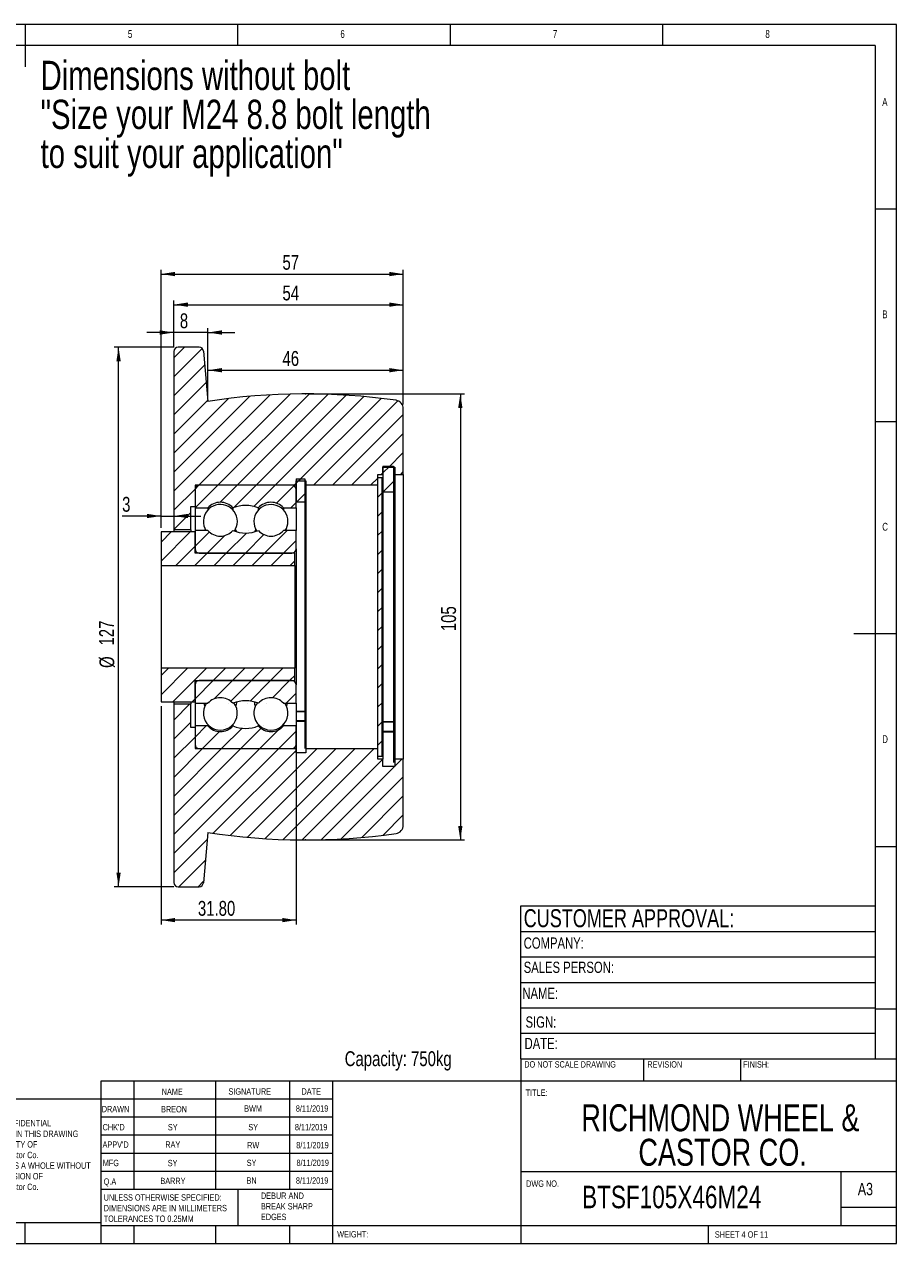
# Model space of a CAD drawing. Header units: millimetres. Extents: x 5 to 416, y 5 to 292.
# Tile 2 of 2: x 210 to 416, y 5 to 292. Entities that reach past the tile are written whole.
import ezdxf

# ---------------------------------------------------------------- set-up
doc = ezdxf.new("R2010")
doc.units = ezdxf.units.MM
doc.header["$PDSIZE"] = -1
doc.styles.add('SLDTEXTSTYLE0', font='TXT', dxfattribs={"width": 0.75})
doc.styles.add('SLDTEXTSTYLE1', font='TXT', dxfattribs={"width": 0.692308})
doc.dimstyles.new('SLDDIMSTYLE0', dxfattribs={"dimtxt": 3.5, "dimasz": 3.302, "dimexe": 0, "dimexo": 0.0625, "dimgap": 0.875, "dimtad": 1, "dimrnd": 1e-09, "dimzin": 12, "dimdsep": 46, "dimtxsty": 'SLDTEXTSTYLE0', "dimsah": 1, "dimcen": 0.09, "dimadec": 0, "dimazin": 3, "dimtfac": 1, "dimtofl": 0, "dimtmove": 0, "dimatfit": 3, "dimfxl": 0, "dimfrac": 2, "dimtolj": 1, "dimtzin": 12, "dimarcsym": 0})
doc.dimstyles.new('SLDDIMSTYLE1', dxfattribs={"dimtxt": 3.5, "dimasz": 3.302, "dimexe": 0, "dimexo": 0.0625, "dimgap": 0.875, "dimtad": 1, "dimrnd": 1e-09, "dimzin": 12, "dimdsep": 46, "dimtxsty": 'SLDTEXTSTYLE0', "dimsah": 1, "dimcen": 0.09, "dimadec": 0, "dimazin": 3, "dimtfac": 1, "dimtmove": 0, "dimatfit": 0, "dimfxl": 0, "dimfrac": 2, "dimtolj": 1, "dimtzin": 12, "dimarcsym": 0})
doc.dimstyles.new('SLDDIMSTYLE2', dxfattribs={"dimtxt": 3.5, "dimasz": 3.302, "dimexe": 0, "dimexo": 0.0625, "dimgap": 0.875, "dimtad": 1, "dimrnd": 1e-09, "dimzin": 4, "dimdsep": 46, "dimtxsty": 'SLDTEXTSTYLE0', "dimsah": 1, "dimcen": 0.09, "dimadec": 0, "dimazin": 1, "dimtfac": 1, "dimtofl": 0, "dimtmove": 0, "dimatfit": 3, "dimfxl": 0, "dimfrac": 2, "dimtolj": 1, "dimtzin": 12, "dimarcsym": 0})

# ---------------------------------------------------------------- blocks, each defined once
blk = doc.blocks.new('SW_NOTE_1')
at = {"color": 0, "linetype": 'Continuous', "lineweight": 0, "char_height": 6.8792, "attachment_point": 1, "style": 'SLDTEXTSTYLE0'}
for s, insert in [('Dimensions without bolt', (0, 8.87)), ('"Size your M24 8.8 bolt length', (0, -0.3)), ('to suit your application"', (0, -9.48))]:
    blk.add_mtext(s, dxfattribs=dict(at, insert=insert))
blk = doc.blocks.new('SW_NOTE_2')
at = {"color": 0, "linetype": 'Continuous', "lineweight": 0, "char_height": 1.5, "attachment_point": 1, "style": 'SLDTEXTSTYLE0'}
for s, insert in [('DEBUR AND', (0, 1.93)), ('BREAK SHARP', (0, -0.57)), ('EDGES', (0, -3.07))]:
    blk.add_mtext(s, dxfattribs=dict(at, insert=insert))
blk = doc.blocks.new('SW_NOTE_3')
at = {"color": 0, "linetype": 'Continuous', "lineweight": 0, "char_height": 1.5, "attachment_point": 1, "style": 'SLDTEXTSTYLE0'}
for s, insert in [('UNLESS OTHERWISE SPECIFIED:', (0, 1.93)), ('DIMENSIONS ARE IN MILLIMETERS', (0, -0.57)), ('TOLERANCES TO 0.25MM', (0, -3.07))]:
    blk.add_mtext(s, dxfattribs=dict(at, insert=insert))
blk = doc.blocks.new('SW_NOTE_4')
at = {"color": 0, "linetype": 'Continuous', "lineweight": 0, "char_height": 6.35, "attachment_point": 2, "style": 'SLDTEXTSTYLE0'}
for s, insert in [('RICHMOND WHEEL &', (42.27, 8.19)), ('CASTOR CO.', (42.78, 0.07))]:
    blk.add_mtext(s, dxfattribs=dict(at, insert=insert))
blk = doc.blocks.new('SW_NOTE_5')
at = {"color": 0, "linetype": 'Continuous', "lineweight": 0, "char_height": 1.5, "attachment_point": 2, "style": 'SLDTEXTSTYLE0'}
for s, insert in [('PROPRIETARY AND CONFIDENTIAL', (15.73, 1.93)), ('THE INFORMATION CONTAINED IN THIS DRAWING', (15.93, -0.57)), ('Richmond Wheel & Castor Co.', (15.81, -5.57)), ('IS THE SOLE PROPERTY OF', (15.55, -3.07)), ('ANY REPRODUCTION IN PART OR AS A WHOLE WITHOUT', (15.84, -8.07)), ('THE WRITTEN PERMISSION OF', (15.62, -10.57)), ('Richmond Wheel & Castor Co.', (15.81, -13.07)), ('IS PROHIBITED.', (15.85, -15.57))]:
    blk.add_mtext(s, dxfattribs=dict(at, insert=insert))
blk = doc.blocks.new('_D_10')
at = {"color": 7, "linetype": 'Continuous', "lineweight": 0}
for p, q in [((276.97, 205.02), (313.39, 205.02)), ((312.39, 205.02), (312.39, 100.02)), ((276.97, 100.02), (313.39, 100.02))]:
    blk.add_line(p, q, dxfattribs=at)
for points in [[(312.39, 205.02), (311.88, 201.72), (312.89, 201.72)], [(312.39, 100.02), (312.89, 103.33), (311.88, 103.33)]]:
    blk.add_solid(points, dxfattribs=at)
at = {"color": 7, "linetype": 'Continuous', "lineweight": 0, "insert": (307.87, 149.17, 0.1), "char_height": 3.5, "attachment_point": 1, "rotation": 90, "style": 'SLDTEXTSTYLE0'}
blk.add_mtext('105', dxfattribs=at)
blk = doc.blocks.new('_D_11')
at = {"color": 7, "linetype": 'Continuous', "lineweight": 0}
for p, q in [((252.97, 204.25), (252.97, 211.59)), ((252.97, 210.59), (298.97, 210.59)), ((298.97, 202.53), (298.97, 211.59))]:
    blk.add_line(p, q, dxfattribs=at)
for points in [[(252.97, 210.59), (256.27, 210.09), (256.27, 211.1)], [(298.97, 210.59), (295.67, 211.1), (295.67, 210.09)]]:
    blk.add_solid(points, dxfattribs=at)
at = {"color": 7, "linetype": 'Continuous', "lineweight": 0, "insert": (270.54, 215.11, 0.1), "char_height": 3.5, "attachment_point": 1, "style": 'SLDTEXTSTYLE0'}
blk.add_mtext('46', dxfattribs=at)
blk = doc.blocks.new('_D_12')
at = {"color": 7, "linetype": 'Continuous', "lineweight": 0}
for p, q in [((244.97, 219.47), (238.62, 219.47)), ((244.97, 216.02), (244.97, 220.47)), ((252.97, 219.47), (244.97, 219.47)), ((252.97, 204.25), (252.97, 220.47)), ((252.97, 219.47), (259.32, 219.47))]:
    blk.add_line(p, q, dxfattribs=at)
for points in [[(244.97, 219.47), (241.67, 219.98), (241.67, 218.96)], [(252.97, 219.47), (256.27, 218.96), (256.27, 219.98)]]:
    blk.add_solid(points, dxfattribs=at)
at = {"color": 7, "linetype": 'Continuous', "lineweight": 0, "insert": (246.39, 223.98, 0.1), "char_height": 3.5, "attachment_point": 1, "style": 'SLDTEXTSTYLE0'}
blk.add_mtext('8', dxfattribs=at)
blk = doc.blocks.new('_D_13')
at = {"color": 7, "linetype": 'Continuous', "lineweight": 0}
for p, q in [((244.97, 216.02), (244.97, 227.02)), ((298.97, 202.53), (298.97, 227.02)), ((244.97, 226.02), (298.97, 226.02))]:
    blk.add_line(p, q, dxfattribs=at)
for points in [[(244.97, 226.02), (248.27, 225.52), (248.27, 226.53)], [(298.97, 226.02), (295.67, 226.53), (295.67, 225.52)]]:
    blk.add_solid(points, dxfattribs=at)
at = {"color": 7, "linetype": 'Continuous', "lineweight": 0, "insert": (270.54, 230.53, 0.1), "char_height": 3.5, "attachment_point": 1, "style": 'SLDTEXTSTYLE0'}
blk.add_mtext('54', dxfattribs=at)
blk = doc.blocks.new('_D_14')
at = {"color": 7, "linetype": 'Continuous', "lineweight": 0}
for p, q in [((241.97, 176.27), (232.81, 176.27)), ((241.97, 173.52), (241.97, 177.27)), ((241.97, 176.27), (244.97, 176.27)), ((244.97, 176.27), (251.32, 176.27))]:
    blk.add_line(p, q, dxfattribs=at)
for points in [[(241.97, 176.27), (238.67, 176.78), (238.67, 175.77)], [(244.97, 176.27), (248.27, 175.77), (248.27, 176.78)]]:
    blk.add_solid(points, dxfattribs=at)
at = {"color": 7, "linetype": 'Continuous', "lineweight": 0, "insert": (232.81, 180.78, 0.1), "char_height": 3.5, "attachment_point": 1, "style": 'SLDTEXTSTYLE0'}
blk.add_mtext('3', dxfattribs=at)
blk = doc.blocks.new('_D_15')
at = {"color": 7, "linetype": 'Continuous', "lineweight": 0}
for p, q in [((241.97, 173.52), (241.97, 234.23)), ((241.97, 233.23), (298.97, 233.23)), ((298.97, 202.53), (298.97, 234.23))]:
    blk.add_line(p, q, dxfattribs=at)
for points in [[(241.97, 233.23), (245.27, 232.72), (245.27, 233.74)], [(298.97, 233.23), (295.67, 233.74), (295.67, 232.72)]]:
    blk.add_solid(points, dxfattribs=at)
at = {"color": 7, "linetype": 'Continuous', "lineweight": 0, "insert": (270.54, 237.74, 0.1), "char_height": 3.5, "attachment_point": 1, "style": 'SLDTEXTSTYLE0'}
blk.add_mtext('57', dxfattribs=at)
blk = doc.blocks.new('_D_16')
at = {"color": 7, "linetype": 'Continuous', "lineweight": 0}
for p, q in [((241.97, 131.52), (241.97, 80.15)), ((273.77, 131.19), (273.77, 80.15)), ((273.77, 81.15), (241.97, 81.15))]:
    blk.add_line(p, q, dxfattribs=at)
for points in [[(241.97, 81.15), (245.27, 80.65), (245.27, 81.66)], [(273.77, 81.15), (270.47, 81.66), (270.47, 80.65)]]:
    blk.add_solid(points, dxfattribs=at)
at = {"color": 7, "linetype": 'Continuous', "lineweight": 0, "insert": (250.64, 85.67, 0.1), "char_height": 3.5, "attachment_point": 1, "style": 'SLDTEXTSTYLE0'}
blk.add_mtext('31.80', dxfattribs=at)
blk = doc.blocks.new('_D_17')
at = {"color": 7, "linetype": 'Continuous', "lineweight": 0}
for p, q in [((244.97, 216.02), (230.97, 216.02)), ((231.97, 89.02), (231.97, 216.02)), ((244.97, 89.02), (230.97, 89.02))]:
    blk.add_line(p, q, dxfattribs=at)
for points in [[(231.97, 216.02), (231.46, 212.72), (232.48, 212.72)], [(231.97, 89.02), (232.48, 92.33), (231.46, 92.33)]]:
    blk.add_solid(points, dxfattribs=at)
at = {"color": 7, "linetype": 'Continuous', "lineweight": 0, "char_height": 3.5, "attachment_point": 1, "rotation": 90, "style": 'SLDTEXTSTYLE0'}
for s, insert in [('127', (227.4, 145.79, 0.1)), ('%%c', (227.46, 140.51, 0.1))]:
    blk.add_mtext(s, dxfattribs=dict(at, insert=insert))

msp = doc.modelspace()

# ---------------------------------------------------------------- hatches: boundary and pattern name
at = {"linetype": 'Continuous', "lineweight": 0}
h = msp.add_hatch(dxfattribs=at)
h.set_pattern_fill('ANSI31', style=0)
edge = h.paths.add_edge_path(flags=0)
edge.add_arc((250.936, 215.023), 1, 5, 90)
edge.add_line((250.936, 216.023), (245.97, 216.023))
edge.add_arc((245.97, 215.023), 1, 90, 180)
edge.add_line((244.97, 215.023), (244.97, 173.023))
edge.add_line((244.97, 173.023), (248.97, 173.023))
edge.add_line((248.97, 173.023), (248.97, 178.523))
edge.add_line((248.97, 178.523), (249.97, 178.523))
edge.add_line((249.97, 178.523), (249.97, 183.523))
edge.add_line((249.97, 183.523), (273.77, 183.523))
edge.add_line((273.77, 183.523), (273.77, 184.523))
edge.add_line((273.77, 184.523), (276.02, 184.523))
edge.add_line((276.02, 184.523), (276.02, 183.523))
edge.add_line((276.02, 183.523), (292.97, 183.523))
edge.add_line((292.97, 183.523), (292.97, 186.023))
edge.add_line((292.97, 186.023), (294.17, 186.023))
edge.add_line((294.17, 186.023), (294.17, 187.773))
edge.add_line((294.17, 187.773), (296.97, 187.773))
edge.add_line((296.97, 187.773), (296.97, 186.023))
edge.add_line((296.97, 186.023), (298.97, 186.023))
edge.add_line((298.97, 186.023), (298.97, 201.526))
edge.add_arc((296.97, 201.526), 2, 0, 81.84266)
edge.add_arc((275.97, 55.023), 150, 81.84266, 98.82015)
edge.add_line((252.97, 203.249), (251.932, 215.11))
h = msp.add_hatch(dxfattribs=at)
h.set_pattern_fill('ANSI31', style=0)
h.paths.add_polyline_path([(294.17, 188.023), (294.17, 181.923), (296.67, 181.923), (296.67, 188.023)], flags=0)
h = msp.add_hatch(dxfattribs=at)
h.set_pattern_fill('ANSI31', style=0)
h.paths.add_polyline_path([(273.77, 185.023), (273.77, 179.523), (275.77, 179.523), (275.77, 185.023)], flags=0)
h = msp.add_hatch(dxfattribs=at)
h.set_pattern_fill('ANSI31', style=0)
h.paths.add_polyline_path([(292.97, 119.773), (293.97, 119.773), (293.97, 185.273), (292.97, 185.273)], flags=0)
h = msp.add_hatch(dxfattribs=at)
h.set_pattern_fill('ANSI31', style=0)
edge = h.paths.add_edge_path(flags=0)
edge.add_arc((255.92, 175.523), 3.99, 41.93888, 138.06112, ccw=False)
edge.add_arc((261.87, 170.81), 7.96, 67.99893, 112.00107, ccw=False)
edge.add_arc((267.82, 175.523), 3.99, 41.93888, 138.06112, ccw=False)
edge.add_line((270.788, 178.19), (273.77, 178.19))
edge.add_line((273.77, 178.19), (273.77, 182.523))
edge.add_arc((272.77, 182.523), 1, 0, 90)
edge.add_line((272.77, 183.523), (250.97, 183.523))
edge.add_arc((250.97, 182.523), 1, 90, 180)
edge.add_line((249.97, 182.523), (249.97, 178.19))
edge.add_line((249.97, 178.19), (252.952, 178.19))
h = msp.add_hatch(dxfattribs=at)
h.set_pattern_fill('ANSI31', style=0)
h.paths.add_polyline_path([(241.97, 172.523), (241.97, 164.623), (273.47, 164.623), (273.47, 167.523), (249.97, 167.523), (249.97, 172.523)], flags=0)
h = msp.add_hatch(dxfattribs=at)
h.set_pattern_fill('ANSI31', style=0)
edge = h.paths.add_edge_path(flags=0)
edge.add_arc((267.82, 175.523), 3.98, 222.06836, 317.93164, ccw=False)
edge.add_arc((261.87, 180.231), 7.96, 247.89442, 292.10558, ccw=False)
edge.add_arc((255.92, 175.523), 3.98, 222.06836, 317.93164, ccw=False)
edge.add_line((252.965, 172.857), (249.97, 172.857))
edge.add_line((249.97, 172.857), (249.97, 168.523))
edge.add_arc((250.97, 168.523), 1, 180, 270)
edge.add_line((250.97, 167.523), (272.77, 167.523))
edge.add_arc((272.77, 168.523), 1, 270, 360)
edge.add_line((273.77, 168.523), (273.77, 172.857))
edge.add_line((273.77, 172.857), (270.774, 172.857))
h = msp.add_hatch(dxfattribs=at)
h.set_pattern_fill('ANSI31', style=0)
h.paths.add_polyline_path([(241.97, 140.423), (241.97, 132.523), (249.97, 132.523), (249.97, 137.523), (273.47, 137.523), (273.47, 140.423)], flags=0)
h = msp.add_hatch(dxfattribs=at)
h.set_pattern_fill('ANSI31', style=0)
edge = h.paths.add_edge_path(flags=0)
edge.add_arc((255.92, 129.523), 3.98, 42.06836, 137.93164, ccw=False)
edge.add_arc((261.87, 124.815), 7.96, 67.89442, 112.10558, ccw=False)
edge.add_arc((267.82, 129.523), 3.98, 42.06836, 137.93164, ccw=False)
edge.add_line((270.774, 132.19), (273.77, 132.19))
edge.add_line((273.77, 132.19), (273.77, 136.523))
edge.add_arc((272.77, 136.523), 1, 360, 450)
edge.add_line((272.77, 137.523), (250.97, 137.523))
edge.add_arc((250.97, 136.523), 1, 90, 180)
edge.add_line((249.97, 136.523), (249.97, 132.19))
edge.add_line((249.97, 132.19), (252.965, 132.19))
h = msp.add_hatch(dxfattribs=at)
h.set_pattern_fill('ANSI31', style=0)
edge = h.paths.add_edge_path(flags=0)
edge.add_arc((275.97, 250.023), 150, 261.17985, 278.15734)
edge.add_arc((296.97, 103.521), 2, 278.15734, 360)
edge.add_line((298.97, 103.521), (298.97, 119.023))
edge.add_line((298.97, 119.023), (296.97, 119.023))
edge.add_line((296.97, 119.023), (296.97, 117.273))
edge.add_line((296.97, 117.273), (294.17, 117.273))
edge.add_line((294.17, 117.273), (294.17, 119.023))
edge.add_line((294.17, 119.023), (292.97, 119.023))
edge.add_line((292.97, 119.023), (292.97, 121.523))
edge.add_line((292.97, 121.523), (276.02, 121.523))
edge.add_line((276.02, 121.523), (276.02, 120.523))
edge.add_line((276.02, 120.523), (273.77, 120.523))
edge.add_line((273.77, 120.523), (273.77, 121.523))
edge.add_line((273.77, 121.523), (249.97, 121.523))
edge.add_line((249.97, 121.523), (249.97, 126.523))
edge.add_line((249.97, 126.523), (248.97, 126.523))
edge.add_line((248.97, 126.523), (248.97, 132.023))
edge.add_line((248.97, 132.023), (244.97, 132.023))
edge.add_line((244.97, 132.023), (244.97, 90.023))
edge.add_arc((245.97, 90.023), 1, 180, 270)
edge.add_line((245.97, 89.023), (250.936, 89.023))
edge.add_arc((250.936, 90.023), 1, 270, 355)
edge.add_line((251.932, 89.936), (252.97, 101.797))
h = msp.add_hatch(dxfattribs=at)
h.set_pattern_fill('ANSI31', style=0)
edge = h.paths.add_edge_path(flags=0)
edge.add_arc((255.92, 129.523), 3.99, 221.93888, 318.06112, ccw=False)
edge.add_line((252.952, 126.857), (249.97, 126.857))
edge.add_line((249.97, 126.857), (249.97, 122.523))
edge.add_arc((250.97, 122.523), 1, 180, 270)
edge.add_line((250.97, 121.523), (272.77, 121.523))
edge.add_arc((272.77, 122.523), 1, 270, 360)
edge.add_line((273.77, 122.523), (273.77, 126.857))
edge.add_line((273.77, 126.857), (270.788, 126.857))
edge.add_arc((267.82, 129.523), 3.99, 221.93888, 318.06112, ccw=False)
edge.add_arc((261.87, 134.237), 7.96, 247.99893, 292.00107, ccw=False)

# ---------------------------------------------------------------- linework, layer by layer
at = {"color": 7, "linetype": 'Continuous', "lineweight": 0}
for p, q in [((415, 292), (5, 292)), ((210, 292), (210, 282)), ((260, 287), (260, 292)), ((310, 292), (310, 287)), ((360, 287), (360, 292)), ((415, 5), (415, 292)), ((410, 287), (10, 287)), ((410, 287), (410, 60.25)), ((415, 248.5), (410, 248.5)), ((410, 198.5), (415, 198.5)), ((415, 148.5), (405, 148.5)), ((410, 98.5), (415, 98.5)), ((326.6, 78.5), (326.6, 84.5)), ((326.6, 84.5), (410, 84.5)), ((326.6, 48.5), (326.6, 78.5)), ((326.6, 78.5), (410, 78.5)), ((326.6, 72.5), (410, 72.5)), ((326.6, 66.5), (410, 66.5)), ((326.6, 60.5), (410, 60.5)), ((410, 60.25), (410, 48.5)), ((410, 60.25), (415, 60.25)), ((326.6, 54.5), (410, 54.5)), ((326.6, 48.5), (415, 48.5)), ((326.6, 48.5), (326.6, 5)), ((355.487, 48.5), (355.487, 43.25)), ((378.283, 48.5), (378.283, 43.25)), ((415, 43.25), (227.8, 43.25)), ((227.8, 43.25), (227.8, 5)), ((235.6, 43.25), (235.6, 17.75)), ((254.791, 43.25), (254.791, 17.75)), ((272.199, 43.25), (272.199, 17.75)), ((282.4, 5), (282.4, 43.25)), ((282.4, 39), (174.59, 39)), ((282.4, 34.75), (227.8, 34.75)), ((282.4, 30.5), (227.8, 30.5)), ((282.4, 26.25), (227.8, 26.25)), ((282.4, 22), (227.8, 22)), ((326.6, 22), (415, 22)), ((402, 9.25), (402, 22)), ((282.4, 17.75), (227.8, 17.75)), ((260, 17.75), (260, 9.25)), ((415, 13.5), (402, 13.5)), ((10, 10), (227.8, 10)), ((210, 5), (210, 10)), ((227.8, 9.25), (415, 9.25)), ((235.6, 9.25), (235.6, 5)), ((254.791, 9.25), (254.791, 5)), ((272.199, 9.25), (272.199, 5)), ((370.8, 5), (370.8, 9.25)), ((5, 5), (415, 5))]:
    msp.add_line(p, q, dxfattribs=at)
at = {"color": 7, "linetype": 'Continuous', "lineweight": 15}
for p, q in [((250.936, 216.023), (245.97, 216.023)), ((244.97, 215.023), (244.97, 173.023)), ((251.932, 215.11), (252.97, 203.249)), ((298.97, 186.023), (298.97, 201.526)), ((294.17, 188.023), (296.67, 188.023)), ((294.17, 188.023), (294.17, 181.923)), ((294.17, 187.773), (296.97, 187.773)), ((294.17, 186.023), (294.17, 187.773)), ((296.67, 188.023), (296.67, 181.923)), ((296.97, 187.773), (296.97, 186.023)), ((273.77, 185.023), (275.77, 185.023)), ((273.77, 185.023), (273.77, 179.523)), ((273.77, 184.523), (276.02, 184.523)), ((273.77, 183.523), (273.77, 184.523)), ((275.77, 185.023), (275.77, 179.523)), ((276.02, 184.523), (276.02, 183.523)), ((292.97, 186.023), (294.17, 186.023)), ((292.97, 183.523), (292.97, 186.023)), ((293.97, 185.273), (292.97, 185.273)), ((292.97, 119.773), (292.97, 185.273)), ((293.97, 119.773), (293.97, 185.273)), ((296.97, 186.023), (298.97, 186.023)), ((296.97, 186.023), (296.97, 119.023)), ((298.97, 186.023), (298.97, 119.023)), ((273.77, 183.523), (249.97, 183.523)), ((249.97, 183.523), (249.97, 178.523)), ((249.97, 182.523), (249.97, 178.19)), ((272.77, 183.523), (250.97, 183.523)), ((273.77, 178.19), (273.77, 182.523)), ((292.97, 183.523), (276.02, 183.523)), ((276.02, 183.523), (276.02, 121.523)), ((296.67, 181.923), (294.17, 181.923)), ((294.17, 181.923), (294.17, 127.806)), ((296.67, 181.923), (296.67, 127.806)), ((248.97, 178.523), (249.97, 178.523)), ((248.97, 173.023), (248.97, 178.523)), ((249.97, 178.19), (249.97, 172.857)), ((249.97, 178.19), (252.952, 178.19)), ((252.952, 178.19), (252.952, 177.666)), ((258.888, 178.19), (258.888, 177.666)), ((264.852, 178.19), (264.852, 177.666)), ((270.788, 178.19), (270.788, 177.666)), ((270.788, 178.19), (273.77, 178.19)), ((275.77, 179.523), (273.77, 179.523)), ((273.77, 178.19), (273.77, 172.857)), ((275.77, 179.523), (275.77, 130.245)), ((249.97, 172.523), (241.97, 172.523)), ((241.97, 172.523), (241.97, 164.623)), ((244.97, 173.023), (244.97, 172.523)), ((248.97, 173.023), (244.97, 173.023)), ((248.97, 173.023), (248.97, 172.523)), ((252.965, 172.857), (249.97, 172.857)), ((249.97, 172.857), (249.97, 168.523)), ((249.97, 167.523), (249.97, 172.523)), ((252.349, 173.183), (252.202, 172.857)), ((273.77, 172.857), (270.774, 172.857)), ((271.538, 172.857), (271.391, 173.183)), ((273.77, 168.523), (273.77, 172.857)), ((273.47, 167.523), (249.97, 167.523)), ((250.97, 167.523), (272.77, 167.523)), ((273.47, 164.623), (273.47, 167.523)), ((273.77, 168.523), (273.77, 136.523)), ((241.97, 164.623), (241.97, 140.423)), ((241.97, 164.623), (273.47, 164.623)), ((273.47, 164.623), (273.47, 140.423)), ((273.47, 140.423), (241.97, 140.423)), ((241.97, 140.423), (241.97, 132.523)), ((273.47, 137.523), (273.47, 140.423)), ((249.97, 137.523), (273.47, 137.523)), ((249.97, 132.523), (249.97, 137.523)), ((249.97, 136.523), (249.97, 132.19)), ((272.77, 137.523), (250.97, 137.523)), ((273.77, 132.19), (273.77, 136.523)), ((241.97, 132.523), (249.97, 132.523)), ((244.97, 132.523), (244.97, 132.023)), ((244.97, 132.023), (248.97, 132.023)), ((244.97, 132.023), (244.97, 90.023)), ((248.97, 132.523), (248.97, 132.023)), ((248.97, 126.523), (248.97, 132.023)), ((249.97, 132.19), (252.965, 132.19)), ((249.97, 132.19), (249.97, 126.857)), ((270.774, 132.19), (273.77, 132.19)), ((273.77, 132.19), (273.77, 130.245)), ((275.77, 130.245), (273.77, 130.245)), ((273.77, 130.245), (273.77, 130.234)), ((273.77, 130.234), (275.77, 130.234)), ((273.77, 130.234), (273.77, 128.131)), ((275.77, 130.245), (275.77, 130.234)), ((275.77, 130.234), (275.77, 128.131)), ((249.97, 126.523), (248.97, 126.523)), ((252.952, 126.857), (249.97, 126.857)), ((249.97, 126.857), (249.97, 122.523)), ((249.97, 126.523), (249.97, 121.523)), ((252.952, 127.202), (252.952, 126.857)), ((258.888, 127.202), (258.888, 126.857)), ((264.852, 127.202), (264.852, 126.857)), ((270.788, 127.202), (270.788, 126.857)), ((273.77, 126.857), (270.788, 126.857)), ((273.77, 128.131), (275.77, 128.131)), ((273.77, 128.131), (273.77, 128.009)), ((273.77, 128.009), (275.77, 128.009)), ((273.77, 128.009), (273.77, 127.654)), ((273.77, 127.654), (273.77, 126.857)), ((273.77, 122.523), (273.77, 126.857)), ((275.77, 128.131), (275.77, 128.009)), ((275.77, 128.009), (275.77, 121.517)), ((296.67, 127.806), (294.17, 127.806)), ((294.17, 127.806), (294.17, 127.795)), ((294.17, 127.795), (296.67, 127.795)), ((294.17, 127.795), (294.17, 125.628)), ((296.67, 127.806), (296.67, 127.795)), ((296.67, 127.795), (296.67, 125.628)), ((294.17, 125.628), (296.67, 125.628)), ((294.17, 125.628), (294.17, 125.507)), ((294.17, 125.507), (296.67, 125.507)), ((294.17, 125.507), (294.17, 119.968)), ((296.67, 125.628), (296.67, 125.507)), ((296.67, 125.507), (296.67, 118.267)), ((249.97, 121.523), (273.77, 121.523)), ((250.97, 121.523), (272.77, 121.523)), ((273.77, 122.486), (273.77, 121.523)), ((273.77, 120.523), (273.77, 121.523)), ((276.02, 121.523), (292.97, 121.523)), ((276.02, 121.523), (276.02, 120.523)), ((292.97, 119.023), (292.97, 121.523)), ((276.02, 120.523), (273.77, 120.523)), ((292.97, 119.773), (293.97, 119.773)), ((294.17, 119.023), (292.97, 119.023)), ((294.17, 119.968), (294.17, 119.023)), ((294.17, 117.273), (294.17, 119.023)), ((298.97, 119.023), (296.97, 119.023)), ((296.97, 119.023), (296.97, 117.273)), ((298.97, 103.521), (298.97, 119.023)), ((296.97, 117.273), (294.17, 117.273)), ((252.97, 101.797), (251.932, 89.936)), ((245.97, 89.023), (250.936, 89.023))]:
    msp.add_line(p, q, dxfattribs=at)
at = {"color": 7, "linetype": 'Continuous', "lineweight": 15, "flags": 128}
for points in [[(259.742, 172.561), (259.703, 172.68), (259.491, 173.183)], [(264.249, 173.183), (264.037, 172.68), (263.998, 172.561)], [(252.035, 132.19), (252.137, 131.843), (252.268, 131.51)], [(271.472, 131.51), (271.603, 131.843), (271.705, 132.19)]]:
    msp.add_lwpolyline(points, dxfattribs=at)
at = {"color": 7, "linetype": 'Continuous', "lineweight": 15}
for centre, radius, start, end in [((245.97, 215.023), 1, 90, 180), ((250.936, 215.023), 1, 5, 90), ((275.97, 55.023), 150, 81.84266, 98.82015), ((296.97, 201.526), 2, 0, 81.84266), ((250.97, 182.523), 1, 90, 180), ((272.77, 182.523), 1, 0, 90), ((255.92, 174.985), 4, 0, 212.14058), ((255.92, 175.523), 3.99, 41.93888, 138.06112), ((261.87, 170.81), 7.96, 67.99893, 112.00107), ((267.82, 174.985), 4, 0, 214.39087), ((267.82, 175.523), 3.99, 41.93888, 138.06112), ((255.92, 175.523), 3.98, 222.06836, 317.93164), ((261.87, 180.231), 7.96, 247.89442, 292.10558), ((255.92, 174.985), 4, 325.60913, 0), ((267.82, 175.523), 3.98, 222.06836, 317.93164), ((267.82, 174.985), 4, 327.85942, 0), ((250.97, 168.523), 1, 180, 270), ((272.77, 168.523), 1, 270, 0), ((250.97, 136.523), 1, 90, 180), ((272.77, 136.523), 1, 360, 90), ((255.92, 129.878), 4, 144.69036, 36.96788), ((255.92, 129.523), 3.98, 42.06836, 137.93164), ((261.87, 124.815), 7.96, 67.89442, 112.10558), ((255.92, 133.141), 4, 335.92421, 351.06241), ((267.82, 129.878), 4, 143.03212, 35.30964), ((267.82, 133.141), 4, 188.93759, 204.07579), ((267.82, 129.523), 3.98, 42.06836, 137.93164), ((255.92, 129.523), 3.99, 221.93888, 318.06112), ((261.87, 134.237), 7.96, 247.99893, 292.00107), ((267.82, 129.523), 3.99, 221.93888, 318.06112), ((250.97, 122.523), 1, 180, 270), ((272.77, 122.523), 1, 270, 0), ((296.97, 103.521), 2, 278.15734, 0), ((275.97, 250.023), 150, 261.17985, 278.15734), ((245.97, 90.023), 1, 180, 270), ((250.936, 90.023), 1, 270, 355)]:
    msp.add_arc(centre, radius, start, end, dxfattribs=at)
at = {"color": 7, "linetype": 'Continuous', "lineweight": 0}
for p in [(275.97, 205.023), (275.97, 100.023)]:
    msp.add_point(p, dxfattribs=at)

# ---------------------------------------------------------------- block references
for name, p in [('SW_NOTE_1', (213.621, 274.565)), ('SW_NOTE_4', (331.319, 29.609)), ('SW_NOTE_5', (185.637, 32.186)), ('SW_NOTE_3', (228.469, 14.686)), ('SW_NOTE_2', (265.471, 15.104))]:
    msp.add_blockref(name, p, dxfattribs=at)

# ---------------------------------------------------------------- texts
for s, insert, char_height, attachment_point, style in [('5', (234.167, 290.668), 1.852, 1, 'SLDTEXTSTYLE0'), ('6', (284.167, 290.668), 1.852, 1, 'SLDTEXTSTYLE0'), ('7', (334.167, 290.668), 1.852, 1, 'SLDTEXTSTYLE0'), ('8', (384.167, 290.668), 1.852, 1, 'SLDTEXTSTYLE0'), ('A', (411.667, 274.668), 1.852, 1, 'SLDTEXTSTYLE0'), ('B', (411.667, 224.668), 1.852, 1, 'SLDTEXTSTYLE0'), ('C', (411.667, 174.668), 1.852, 1, 'SLDTEXTSTYLE0'), ('D', (411.667, 124.668), 1.852, 1, 'SLDTEXTSTYLE0'), ('CUSTOMER APPROVAL:', (327.297, 83.715), 4.23333, 1, 'SLDTEXTSTYLE0'), ('COMPANY:', (327.297, 77.07), 2.6458, 1, 'SLDTEXTSTYLE0'), ('SALES PERSON:', (327.297, 71.368), 2.64583, 1, 'SLDTEXTSTYLE0'), ('NAME:', (326.984, 65.242), 2.6458, 1, 'SLDTEXTSTYLE0'), ('SIGN:', (327.734, 58.48), 2.6458, 1, 'SLDTEXTSTYLE0'), ('DATE:', (327.504, 53.433), 2.6458, 1, 'SLDTEXTSTYLE0'), ('Capacity: 750kg', (285.18, 50.279), 3.5, 1, 'SLDTEXTSTYLE0'), ('DO NOT SCALE DRAWING', (327.435, 47.937), 1.5, 1, 'SLDTEXTSTYLE0'), ('REVISION', (356.385, 47.937), 1.5, 1, 'SLDTEXTSTYLE0'), ('FINISH:', (378.945, 47.937), 1.5, 1, 'SLDTEXTSTYLE0'), ('NAME', (242.122, 41.501), 1.5, 1, 'SLDTEXTSTYLE0'), ('SIGNATURE', (257.834, 41.562), 1.5, 1, 'SLDTEXTSTYLE0'), ('DATE', (275.015, 41.576), 1.5, 1, 'SLDTEXTSTYLE0'), ('TITLE:', (327.756, 41.278), 1.5, 1, 'SLDTEXTSTYLE0'), ('DRAWN', (228.012, 37.43), 1.5, 1, 'SLDTEXTSTYLE0'), ('BREON', (245.023, 37.383), 1.4986, 2, 'SLDTEXTSTYLE0'), ('BWM', (263.62, 37.559), 1.4986, 2, 'SLDTEXTSTYLE0'), ('8/11/2019', (277.498, 37.559), 1.4986, 2, 'SLDTEXTSTYLE0'), ("CHK'D", (228.21, 33.154), 1.5, 1, 'SLDTEXTSTYLE0'), ('SY', (244.72, 33.16), 1.4986, 2, 'SLDTEXTSTYLE0'), ('SY', (263.645, 33.174), 1.4986, 2, 'SLDTEXTSTYLE0'), ('8/11/2019', (277.277, 33.174), 1.4986, 2, 'SLDTEXTSTYLE0'), ("APPV'D", (228.202, 29.064), 1.5, 1, 'SLDTEXTSTYLE0'), ('RAY', (244.727, 29.064), 1.4986, 2, 'SLDTEXTSTYLE0'), ('RW', (263.648, 28.929), 1.4986, 2, 'SLDTEXTSTYLE0'), ('8/11/2019', (277.598, 28.929), 1.4986, 2, 'SLDTEXTSTYLE0'), ('MFG', (228.255, 24.734), 1.5, 1, 'SLDTEXTSTYLE0'), ('SY', (244.686, 24.714), 1.4986, 2, 'SLDTEXTSTYLE0'), ('SY', (263.264, 24.774), 1.4986, 2, 'SLDTEXTSTYLE0'), ('8/11/2019', (277.648, 24.774), 1.4986, 2, 'SLDTEXTSTYLE0'), ('Q.A', (228.469, 20.35), 1.5, 1, 'SLDTEXTSTYLE0'), ('BARRY', (244.772, 20.503), 1.4986, 2, 'SLDTEXTSTYLE0'), ('BN', (263.274, 20.603), 1.4986, 2, 'SLDTEXTSTYLE0'), ('8/11/2019', (277.512, 20.603), 1.4986, 2, 'SLDTEXTSTYLE0'), ('DWG NO.', (327.874, 19.869), 1.5, 1, 'SLDTEXTSTYLE0'), ('BTSF105X46M24', (341.036, 18.62), 5.29167, 1, 'SLDTEXTSTYLE0'), ('A3', (405.921, 19.3), 2.9104, 1, 'SLDTEXTSTYLE0'), ('WEIGHT:', (283.418, 7.949), 1.4986, 1, 'SLDTEXTSTYLE0'), ('SHEET 4 OF 11', (372.278, 7.9), 1.5, 1, 'SLDTEXTSTYLE1')]:
    msp.add_mtext(s, dxfattribs=dict(at, insert=insert, char_height=char_height, attachment_point=attachment_point, style=style))

# ---------------------------------------------------------------- dimensions: what is measured, and where the dimension line sits
for base, p1, p2, dimstyle, picture, middle in [((298.97, 233.233), (241.97, 172.523), (298.97, 201.526), 'SLDDIMSTYLE0', '_D_15', (274.551, 233.233)), ((298.97, 226.023), (244.97, 215.023), (298.97, 201.526), 'SLDDIMSTYLE0', '_D_13', (274.551, 226.023)), ((244.97, 219.468), (252.97, 203.249), (244.97, 215.023), 'SLDDIMSTYLE1', '_D_12', (249.105, 219.468)), ((298.97, 210.594), (252.97, 203.249), (298.97, 201.526), 'SLDDIMSTYLE0', '_D_11', (274.551, 210.594)), ((244.97, 176.273), (241.97, 172.523), (244.97, 173.023), 'SLDDIMSTYLE1', '_D_14', (235.522, 176.273)), ((241.97, 81.154), (273.77, 132.19), (241.97, 132.523), 'SLDDIMSTYLE2', '_D_16', (257.885, 81.154))]:
    dim = msp.add_linear_dim(base=base, p1=p1, p2=p2, dimstyle=dimstyle, dxfattribs=at)
    dim.commit()
    dim.dimension.update_dxf_attribs({"geometry": picture, "text_midpoint": middle, "dimtype": 160})
dim = msp.add_linear_dim(base=(231.97, 216.023), p1=(245.97, 89.023), p2=(245.97, 216.023), angle=90, text='%%c<>', dimstyle='SLDDIMSTYLE0', dxfattribs=at)
dim.commit()
dim.dimension.update_dxf_attribs({"geometry": '_D_17', "text_midpoint": (231.97, 148.449), "dimtype": 160})
dim = msp.add_linear_dim(base=(312.386, 100.023), p1=(275.97, 205.023), p2=(275.97, 100.023), angle=90, dimstyle='SLDDIMSTYLE0', dxfattribs=at)
dim.commit()
dim.dimension.update_dxf_attribs({"geometry": '_D_10', "text_midpoint": (312.386, 154.474), "dimtype": 160})

doc.saveas('drawing.dxf')
